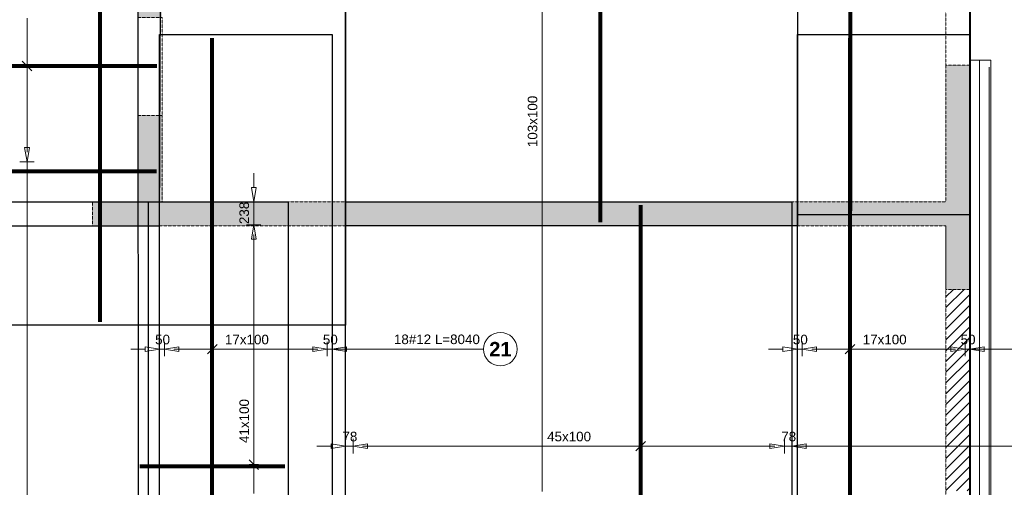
# Model space of a CAD drawing. Extents: x -1474 to 1750831, y -670488 to 75879.
# Tile 8 of 14: x 1723375 to 1733647, y -664211 to -659335. Entities that reach past the tile are written whole.
import ezdxf

# ---------------------------------------------------------------- set-up
doc = ezdxf.new("R2010")
doc.units = 0
doc.header["$LTSCALE"] = 10
doc.header["$MEASUREMENT"] = 0
doc.linetypes.add('HIDDEN', pattern=[0.375, 0.25, -0.125])
for name, color, linetype, lineweight in [('!! 1_ PROJ WARSTWY', 252, 'Continuous', 9), ('!! 1_ tynk zewn  - nowy', 21, 'Continuous', 20), ('P-Linia1', 3, 'Continuous', 40), ('P-Przerywana', 13, 'HIDDEN', 9), ('P-Przerywana nadproża', 150, 'HIDDEN', 18), ('P-Szraf - Ściana nośna', 55, 'Continuous', 5), ('P-Szraf - Ściana żelbetowa', 54, 'Continuous', 0)]:
    doc.layers.add(name, color=color, linetype=linetype, lineweight=lineweight)
doc.layers.add('AutoCAD_Structural_Detailing_rozkład powierzchniowy - pręty - dół', color=7, linetype='Continuous')
doc.layers.add('RCAD_opis rozkładu', color=7, linetype='Continuous')
doc.layers.add('RCAD_kontur płyty', color=163, linetype='Continuous', plot=False)
doc.styles.add('style1', font='arial.ttf')
doc.styles.add('style3', font='arialbd.ttf')

msp = doc.modelspace()

# ---------------------------------------------------------------- hatches: boundary and pattern name
at = {"layer": 'P-Szraf - Ściana nośna'}
h = msp.add_hatch(dxfattribs=at)
h.set_pattern_fill('ANSI31', color=256, scale=25)
h.set_pattern_definition([(45, (1358077.73, -412160.4), (-56.126601, 56.126601), [])])
h.paths.add_polyline_path([(1733038.48044, -664248.25514), (1733288.48044, -664248.25514), (1733288.48044, -662148.01522), (1733038.48044, -662148.01522)])
h.paths.add_polyline_path([(1718092.22214, -667598.49507), (1718092.22214, -667348.49507), (1716053.48044, -667348.49507), (1716053.48044, -667598.49507)])
h.paths.add_polyline_path([(1722907.18442, -667598.49507), (1722907.18442, -667348.49507), (1721042.22139, -667348.49507), (1721042.22139, -667598.49507)])
h.paths.add_polyline_path([(1730377.25758, -667348.49507), (1730127.25758, -667348.49507), (1730127.25758, -667598.49507), (1730377.25758, -667598.49507)])
h.paths.add_polyline_path([(1733038.48044, -667348.49507), (1733288.48044, -667348.49507), (1733288.48044, -665248.25514), (1733038.48044, -665248.25514)])
h.paths.add_polyline_path([(1733288.48044, -657028.49507), (1733038.48044, -657028.49507), (1733038.48044, -658358.62232), (1733288.48044, -658358.62232)])
h.paths.add_polyline_path([(1727003.48044, -667348.49507), (1727003.48044, -667598.49507), (1727927.25758, -667598.49507), (1727927.25758, -667348.49507)])
h.paths.add_polyline_path([(1726753.48044, -667598.49507), (1726753.48044, -667348.49507), (1724714.73949, -667348.49507), (1724714.73949, -667598.49507)])
h.paths.add_polyline_path([(1731180.91109, -667598.49507), (1731180.91109, -667348.49507), (1730377.25758, -667348.49507), (1730377.25758, -667598.49507)])
h.paths.add_polyline_path([(1731430.91109, -667348.49507), (1731430.91109, -667598.49507), (1733038.48044, -667598.49507), (1733038.48044, -667348.49507)])
h.paths.add_polyline_path([(1726774.72633, -653253.09679), (1726774.72633, -653253.29593), (1727024.72633, -653253.29593), (1727024.72633, -653503.09679), (1728988.46729, -653503.04999), (1728988.46729, -653253.29593), (1729238.46729, -653253.29593), (1729238.46729, -653503.04403), (1731202.20825, -653502.99722), (1731202.20825, -653253.19636), (1731452.20825, -653253.29593), (1731452.20825, -653503.09679), (1733038.48044, -653503.09679), (1733038.48044, -654328.49507), (1733288.48044, -654328.49507), (1733288.48044, -653253.09679)])
h.paths.add_polyline_path([(1724235.98538, -653253.09679), (1724235.98538, -653253.29593), (1725735.98538, -653253.29593), (1725735.98538, -653253.09679)])
at = {"layer": 'P-Szraf - Ściana żelbetowa'}
h = msp.add_hatch(dxfattribs=at)
h.set_pattern_fill('ANSI33', color=256, scale=20)
h.set_pattern_definition([(45, (1358077.73, -364099.79), (-89.80256, 89.80256), []), (45, (1358167.53, -364099.79), (-89.80256, 89.80256), [63.5, -31.75])])
h.paths.add_polyline_path([(1733038.48044, -661483.12079), (1733038.48044, -662148.01522), (1733288.48044, -662148.01522), (1733288.48044, -659808.62232), (1733038.48044, -659808.62232), (1733038.48044, -661233.12079), (1724860.98538, -661233.12079), (1724860.98538, -660333.12079), (1724610.98538, -660333.12079), (1724610.98538, -661233.12079), (1724135.98538, -661233.12079), (1724135.98538, -661483.12079)])
h.paths.add_polyline_path([(1721948.50349, -653268.49507), (1726774.72633, -653253.29593), (1726774.72633, -653503.29593), (1721948.50349, -653518.49507)])
h.paths.add_polyline_path([(1724860.98538, -654463.12079), (1724860.98538, -653503.49507), (1724610.98538, -653503.09679), (1724610.98538, -654463.12079)])
h.paths.add_polyline_path([(1724860.98538, -659313.12079), (1724860.98538, -654463.12079), (1724610.98538, -654463.12079), (1724610.98538, -659313.12079)])
h.paths.add_polyline_path([(1713443.48044, -661233.12079), (1720571.99107, -661233.12079), (1720571.99107, -661483.12079), (1713443.48044, -661483.12079)])
h.paths.add_polyline_path([(1721591.99027, -661233.12079), (1723115.98538, -661233.12079), (1723115.98538, -661483.12079), (1721591.99027, -661483.12079)])
h.paths.add_polyline_path([(1713193.48044, -667348.49507), (1713193.48044, -660213.12079), (1713443.48044, -660213.12079), (1713443.48044, -667348.49507)])
h.paths.add_polyline_path([(1707748.48044, -657016.15621), (1707498.48044, -657016.15621), (1707498.48044, -655016.15621), (1707748.48044, -655016.15621)])
h.paths.add_polyline_path([(1707748.48044, -656423.09679), (1713193.48044, -656423.09679), (1713193.48044, -657343.12079), (1713443.48044, -657343.12079), (1713443.48044, -656173.09679), (1707748.48044, -656173.09679)])
h.paths.add_polyline_path([(1713503.48044, -667598.49507), (1712130.96235, -667598.49507), (1712130.96235, -667348.49507), (1713503.48044, -667348.49507)])

# ---------------------------------------------------------------- linework, layer by layer
at = {"layer": '!! 1_ PROJ WARSTWY'}
msp.add_lwpolyline([(1733388.48044, -659758.62232), (1733388.48044, -667685.2799)], dxfattribs=at)
at = {"layer": '!! 1_ tynk zewn  - nowy'}
for points in [[(1733288.48044, -659808.62232), (1733288.48044, -659758.62232), (1733508.48044, -659758.62232)], [(1733508.48044, -659758.62232), (1733508.48044, -667806.3275)], [(1733488.48044, -659828.62232), (1733488.48044, -667786.29962)]]:
    msp.add_lwpolyline(points, dxfattribs=at)
at = {"layer": 'AutoCAD_Structural_Detailing_rozkład powierzchniowy - pręty - dół', "color": 0, "lineweight": 80}
for p, q in [((1724211.61491, -653289.29593), (1724211.61491, -662486.23302)), ((1729431.58629, -653239.09679), (1729431.58629, -661447.12079)), ((1732038.46334, -653293.57571), (1732038.46334, -661328.95586)), ((1725384.69273, -667562.49507), (1725384.69273, -659527.11491)), ((1732038.46334, -667562.49507), (1732038.46334, -659527.11491)), ((1724805.4333, -659818.10879), (1713223.79811, -659818.10879)), ((1724800.96861, -660918.10879), (1713229.48044, -660918.10879)), ((1729852.81871, -661269.12079), (1729852.81871, -667562.49507)), ((1724629.48044, -663992.30086), (1726141.01708, -663992.30086))]:
    msp.add_line(p, q, dxfattribs=at)
at = {"layer": 'P-Linia1'}
msp.add_lwpolyline([(1707498.51683, -653253.09679), (1733288.48044, -653253.09679), (1733288.48044, -667598.49507), (1707498.51683, -667598.49507)], close=True, dxfattribs=at)
at = {"layer": 'P-Przerywana'}
for points in [[(1733038.48044, -661483.12079), (1733038.48044, -662148.01522), (1733288.48044, -662148.01522), (1733288.48044, -659808.62232), (1733038.48044, -659808.62232), (1733038.48044, -661233.12079), (1724860.98538, -661233.12079), (1724860.98538, -660333.12079), (1724610.98538, -660333.12079), (1724610.98538, -661233.12079), (1724135.98538, -661233.12079), (1724135.98538, -661483.12079), (1733038.48044, -661483.12079)], [(1733038.48044, -659808.62232), (1733038.48044, -661233.12079)], [(1733038.48044, -662148.01522), (1733038.48044, -661483.12079)]]:
    msp.add_lwpolyline(points, dxfattribs=at)
msp.add_lwpolyline([(1733288.48044, -662148.01522), (1733288.48044, -667598.49507), (1733038.48044, -667598.49507), (1733038.48044, -662148.01522), (1733288.48044, -662148.01522)], close=True, dxfattribs=at)
at = {"layer": 'P-Przerywana nadproża'}
for points in [[(1733038.48044, -658608.62232), (1733288.48044, -658608.62232), (1733288.48044, -659808.62232), (1733038.48044, -659808.62232)], [(1724610.98538, -659313.12079), (1724860.98538, -659313.12079), (1724860.98538, -660333.12079), (1724610.98538, -660333.12079)], [(1723115.98538, -661483.12079), (1724135.98619, -661483.12079), (1724135.98619, -661233.12079), (1723115.98538, -661233.12079)]]:
    msp.add_lwpolyline(points, close=True, dxfattribs=at)
at = {"layer": 'RCAD_kontur płyty', "color": 0}
for p, q in [((1726774.72633, -661483.12079), (1726774.72633, -653203.09679)), ((1731488.44624, -653203.09679), (1731488.44624, -661483.12079)), ((1726774.72633, -653253.29593), (1726774.72633, -662522.23302)), ((1731488.44624, -653257.57571), (1731488.44624, -661364.95586)), ((1733288.48044, -661364.95586), (1733288.48044, -653257.57571)), ((1724616.22298, -665812.54605), (1724610.98538, -655000.9819)), ((1724834.67563, -661483.12079), (1724860.98538, -655000.9819)), ((1733288.48044, -655000.9819), (1733288.48044, -665812.54605)), ((1724834.67563, -667598.49507), (1724834.67563, -659491.11491)), ((1724834.67563, -659491.11491), (1726634.70983, -659491.11491)), ((1726634.70983, -659491.11491), (1726634.70983, -667598.49507)), ((1731488.44624, -667598.49507), (1731488.44624, -659491.11491)), ((1731488.44624, -659491.11491), (1733288.48044, -659491.11491)), ((1733288.48044, -659491.11491), (1733288.48044, -667598.49507)), ((1713193.48044, -661236.05568), (1726177.01708, -661236.05568)), ((1718009.14728, -661233.12079), (1724714.73949, -661233.12079)), ((1724714.73949, -661233.12079), (1724714.73949, -667598.49507)), ((1726177.01708, -661236.05568), (1726177.01708, -665812.54605)), ((1726774.72633, -661233.12079), (1731430.91109, -661233.12079)), ((1726774.72633, -667598.49507), (1726774.72633, -661233.12079)), ((1731430.91109, -661233.12079), (1731430.91109, -667598.49507)), ((1731488.44624, -661364.95586), (1733288.48044, -661364.95586)), ((1713193.48044, -661483.12079), (1724834.67563, -661483.12079)), ((1731488.44624, -661483.12079), (1726774.72633, -661483.12079)), ((1726774.72633, -662522.23302), (1721948.50349, -662522.23302))]:
    msp.add_line(p, q, dxfattribs=at)
at = {"layer": 'RCAD_opis rozkładu', "color": 8, "lineweight": 0}
for p, q in [((1728825.3385, -659356.82412), (1728825.29006, -659256.82413)), ((1723451.93432, -659418.10879), (1723451.93432, -659318.10879)), ((1728825.38695, -659456.82411), (1728825.3385, -659356.82412)), ((1723451.93432, -659518.10879), (1723451.93432, -659418.10879)), ((1728825.43539, -659556.82409), (1728825.38695, -659456.82411)), ((1723451.93432, -659568.10879), (1723451.93432, -659518.10879)), ((1723451.93432, -659568.10879), (1723451.93432, -659618.10879)), ((1728825.48383, -659656.82408), (1728825.43539, -659556.82409)), ((1723451.93432, -659618.10879), (1723451.93432, -659718.10879)), ((1728825.53228, -659756.82407), (1728825.48383, -659656.82408)), ((1723401.93432, -659768.10879), (1723501.93432, -659868.10879)), ((1723451.93432, -659718.10879), (1723451.93432, -659818.10879)), ((1728825.58072, -659856.82406), (1728825.53228, -659756.82407)), ((1723401.93432, -659818.10879), (1723501.93432, -659818.10879)), ((1723451.93432, -659818.10879), (1723451.93432, -659918.10879)), ((1728825.62917, -659956.82405), (1728825.58072, -659856.82406)), ((1723451.93432, -659918.10879), (1723451.93432, -660018.10879)), ((1728825.67761, -660056.82404), (1728825.62917, -659956.82405)), ((1723451.93432, -660018.10879), (1723451.93432, -660118.10879)), ((1728825.72606, -660156.82402), (1728825.67761, -660056.82404)), ((1723451.93432, -660118.10879), (1723451.93432, -660218.10879)), ((1728825.7745, -660256.82401), (1728825.72606, -660156.82402)), ((1723451.93432, -660218.10879), (1723451.93432, -660318.10879)), ((1728825.82294, -660356.824), (1728825.7745, -660256.82401)), ((1723451.93432, -660318.10879), (1723451.93432, -660418.10879)), ((1728825.84717, -660406.82399), (1728825.82294, -660356.824)), ((1723451.93432, -660418.10879), (1723451.93432, -660518.10879)), ((1728825.84717, -660406.82399), (1728825.87139, -660456.82399)), ((1728825.87139, -660456.82399), (1728825.91983, -660556.82398)), ((1723451.93432, -660518.10879), (1723451.93432, -660618.10879)), ((1728825.91983, -660556.82398), (1728825.96828, -660656.82396)), ((1723451.93432, -660818.10879), (1723426.93432, -660668.10879)), ((1723476.93432, -660668.10879), (1723426.93432, -660668.10879)), ((1723451.93432, -660618.10879), (1723451.93432, -660718.10879)), ((1723476.93432, -660668.10879), (1723451.93432, -660818.10879)), ((1723451.93432, -660718.10879), (1723451.93432, -660668.10879)), ((1728825.96828, -660656.82396), (1728826.01672, -660756.82395)), ((1728826.01672, -660756.82395), (1728826.06517, -660856.82394)), ((1723376.93432, -660818.10879), (1723526.93432, -660818.10879)), ((1723451.93432, -669330.89515), (1723451.93432, -660818.10879)), ((1728826.06517, -660856.82394), (1728826.11361, -660956.82393)), ((1725817.58604, -660936.05568), (1725817.58604, -661086.05568)), ((1728826.11361, -660956.82393), (1728826.16206, -661056.82392)), ((1725817.58604, -661236.05568), (1725792.58604, -661086.05568)), ((1725842.58604, -661086.05568), (1725792.58604, -661086.05568)), ((1725842.58604, -661086.05568), (1725817.58604, -661236.05568)), ((1728826.16206, -661056.82392), (1728826.2105, -661156.82391)), ((1728826.2105, -661156.82391), (1728826.25894, -661256.82389)), ((1725742.58604, -661236.05568), (1725892.58604, -661236.05568)), ((1725817.58604, -661474.30086), (1725817.58604, -661236.05568)), ((1728826.25894, -661256.82389), (1728826.30739, -661356.82388)), ((1728826.30739, -661356.82388), (1728826.35583, -661456.82387)), ((1725742.58604, -661474.30086), (1725892.58604, -661474.30086)), ((1725792.58604, -661624.30086), (1725817.58604, -661474.30086)), ((1725817.58604, -661474.30086), (1725842.58604, -661624.30086)), ((1728826.35583, -661456.82387), (1728826.40428, -661556.82386)), ((1725792.58604, -661624.30086), (1725842.58604, -661624.30086)), ((1725817.58604, -661574.30086), (1725817.58604, -661624.30086)), ((1725817.58604, -661674.30086), (1725817.58604, -661574.30086)), ((1728826.40428, -661556.82386), (1728826.45272, -661656.82385)), ((1725817.58604, -661774.30086), (1725817.58604, -661674.30086)), ((1728826.45272, -661656.82385), (1728826.50117, -661756.82384)), ((1725817.58604, -661874.30086), (1725817.58604, -661774.30086)), ((1728826.50117, -661756.82384), (1728826.54961, -661856.82382)), ((1725817.58604, -661974.30086), (1725817.58604, -661874.30086)), ((1728826.54961, -661856.82382), (1728826.59805, -661956.82381)), ((1725817.58604, -662074.30086), (1725817.58604, -661974.30086)), ((1728826.59805, -661956.82381), (1728826.6465, -662056.8238)), ((1725817.58604, -662174.30086), (1725817.58604, -662074.30086)), ((1728826.6465, -662056.8238), (1728826.69494, -662156.82379)), ((1725817.58604, -662274.30086), (1725817.58604, -662174.30086)), ((1728826.69494, -662156.82379), (1728826.74339, -662256.82378)), ((1725817.58604, -662374.30086), (1725817.58604, -662274.30086)), ((1728826.74339, -662256.82378), (1728826.79183, -662356.82377)), ((1725817.58604, -662474.30086), (1725817.58604, -662374.30086)), ((1728826.79183, -662356.82377), (1728826.84028, -662456.82375)), ((1728826.84028, -662456.82375), (1728826.88872, -662556.82374)), ((1725817.58604, -662574.30086), (1725817.58604, -662474.30086)), ((1728826.88872, -662556.82374), (1728826.93717, -662656.82373)), ((1725817.58604, -662674.30086), (1725817.58604, -662574.30086)), ((1728826.93717, -662656.82373), (1728826.98561, -662756.82372)), ((1724684.67563, -662745.50673), (1724834.67563, -662770.50673)), ((1724684.67563, -662745.50673), (1724684.67563, -662795.50673)), ((1724834.67563, -662695.50673), (1724834.67563, -662845.50673)), ((1724884.69273, -662845.50673), (1724884.69273, -662695.50673)), ((1724884.69273, -662770.50673), (1725034.69273, -662745.50673)), ((1725034.69273, -662795.50673), (1725034.69273, -662745.50673)), ((1725434.69273, -662720.50673), (1725334.69273, -662820.50673)), ((1725384.69273, -662820.50673), (1725384.69273, -662720.50673)), ((1725817.58604, -662774.30086), (1725817.58604, -662674.30086)), ((1726434.69273, -662745.50673), (1726584.69273, -662770.50673)), ((1726434.69273, -662745.50673), (1726434.69273, -662795.50673)), ((1726584.69273, -662845.50673), (1726584.69273, -662695.50673)), ((1726634.70983, -662695.50673), (1726634.70983, -662845.50673)), ((1726634.70983, -662770.50673), (1726784.70983, -662745.50673)), ((1726784.70983, -662795.50673), (1726784.70983, -662745.50673)), ((1728826.98561, -662756.82372), (1728827.03405, -662856.82371)), ((1731338.44624, -662745.50673), (1731488.44624, -662770.50673)), ((1731338.44624, -662745.50673), (1731338.44624, -662795.50673)), ((1731488.44624, -662695.50673), (1731488.44624, -662845.50673)), ((1731538.46334, -662845.50673), (1731538.46334, -662695.50673)), ((1731538.46334, -662770.50673), (1731688.46334, -662745.50673)), ((1731688.46334, -662795.50673), (1731688.46334, -662745.50673)), ((1732088.46334, -662720.50673), (1731988.46334, -662820.50673)), ((1732038.46334, -662820.50673), (1732038.46334, -662720.50673)), ((1733088.46334, -662745.50673), (1733238.46334, -662770.50673)), ((1733088.46334, -662745.50673), (1733088.46334, -662795.50673)), ((1733238.46334, -662845.50673), (1733238.46334, -662695.50673)), ((1733288.48044, -662695.50673), (1733288.48044, -662845.50673)), ((1733288.48044, -662770.50673), (1733438.48044, -662745.50673)), ((1733438.48044, -662795.50673), (1733438.48044, -662745.50673)), ((1724534.67563, -662770.50673), (1724684.67563, -662770.50673)), ((1724834.67563, -662770.50673), (1724684.67563, -662795.50673)), ((1724884.69273, -662770.50673), (1724834.67563, -662770.50673)), ((1725034.69273, -662795.50673), (1724884.69273, -662770.50673)), ((1725084.69273, -662770.50673), (1724984.69273, -662770.50673)), ((1724984.69273, -662770.50673), (1725034.69273, -662770.50673)), ((1725184.69273, -662770.50673), (1725084.69273, -662770.50673)), ((1725284.69273, -662770.50673), (1725184.69273, -662770.50673)), ((1725384.69273, -662770.50673), (1725284.69273, -662770.50673)), ((1725484.69273, -662770.50673), (1725384.69273, -662770.50673)), ((1725584.69273, -662770.50673), (1725484.69273, -662770.50673)), ((1725684.69273, -662770.50673), (1725584.69273, -662770.50673)), ((1725734.69273, -662770.50673), (1725684.69273, -662770.50673)), ((1725734.69273, -662770.50673), (1725784.69273, -662770.50673)), ((1725784.69273, -662770.50673), (1725884.69273, -662770.50673)), ((1725817.58604, -662874.30086), (1725817.58604, -662774.30086)), ((1725884.69273, -662770.50673), (1725984.69273, -662770.50673)), ((1725984.69273, -662770.50673), (1726084.69273, -662770.50673)), ((1726084.69273, -662770.50673), (1726184.69273, -662770.50673)), ((1726184.69273, -662770.50673), (1726284.69273, -662770.50673)), ((1726284.69273, -662770.50673), (1726384.69273, -662770.50673)), ((1726384.69273, -662770.50673), (1726484.69273, -662770.50673)), ((1726584.69273, -662770.50673), (1726434.69273, -662795.50673)), ((1726484.69273, -662770.50673), (1726434.69273, -662770.50673)), ((1726584.69273, -662770.50673), (1726634.70983, -662770.50673)), ((1727949.65641, -662770.50673), (1726634.70983, -662770.50673)), ((1726784.70983, -662795.50673), (1726634.70983, -662770.50673)), ((1726934.70983, -662770.50673), (1726784.70983, -662770.50673)), ((1727949.65641, -662770.50673), (1728215.58691, -662770.50673)), ((1728827.03405, -662856.82371), (1728827.0825, -662956.82369)), ((1731188.44624, -662770.50673), (1731338.44624, -662770.50673)), ((1731488.44624, -662770.50673), (1731338.44624, -662795.50673)), ((1731538.46334, -662770.50673), (1731488.44624, -662770.50673)), ((1731688.46334, -662795.50673), (1731538.46334, -662770.50673)), ((1731738.46334, -662770.50673), (1731638.46334, -662770.50673)), ((1731638.46334, -662770.50673), (1731688.46334, -662770.50673)), ((1731838.46334, -662770.50673), (1731738.46334, -662770.50673)), ((1731938.46334, -662770.50673), (1731838.46334, -662770.50673)), ((1732038.46334, -662770.50673), (1731938.46334, -662770.50673)), ((1732138.46334, -662770.50673), (1732038.46334, -662770.50673)), ((1732238.46334, -662770.50673), (1732138.46334, -662770.50673)), ((1732338.46334, -662770.50673), (1732238.46334, -662770.50673)), ((1732388.46334, -662770.50673), (1732338.46334, -662770.50673)), ((1732388.46334, -662770.50673), (1732438.46334, -662770.50673)), ((1732438.46334, -662770.50673), (1732538.46334, -662770.50673)), ((1732538.46334, -662770.50673), (1732638.46334, -662770.50673)), ((1732638.46334, -662770.50673), (1732738.46334, -662770.50673)), ((1732738.46334, -662770.50673), (1732838.46334, -662770.50673)), ((1732838.46334, -662770.50673), (1732938.46334, -662770.50673)), ((1732938.46334, -662770.50673), (1733038.46334, -662770.50673)), ((1733038.46334, -662770.50673), (1733138.46334, -662770.50673)), ((1733238.46334, -662770.50673), (1733088.46334, -662795.50673)), ((1733138.46334, -662770.50673), (1733088.46334, -662770.50673)), ((1733238.46334, -662770.50673), (1733288.48044, -662770.50673)), ((1734603.42702, -662770.50673), (1733288.48044, -662770.50673)), ((1733438.48044, -662795.50673), (1733288.48044, -662770.50673)), ((1733588.48044, -662770.50673), (1733438.48044, -662770.50673)), ((1725817.58604, -662974.30086), (1725817.58604, -662874.30086)), ((1728827.0825, -662956.82369), (1728827.13094, -663056.82368)), ((1725817.58604, -663074.30086), (1725817.58604, -662974.30086)), ((1725817.58604, -663174.30086), (1725817.58604, -663074.30086)), ((1728827.13094, -663056.82368), (1728827.17939, -663156.82367)), ((1725817.58604, -663274.30086), (1725817.58604, -663174.30086)), ((1728827.17939, -663156.82367), (1728827.22783, -663256.82366)), ((1725817.58604, -663374.30086), (1725817.58604, -663274.30086)), ((1728827.22783, -663256.82366), (1728827.27628, -663356.82365)), ((1725817.58604, -663474.30086), (1725817.58604, -663374.30086)), ((1728827.27628, -663356.82365), (1728827.32472, -663456.82364)), ((1725817.58604, -663524.30086), (1725817.58604, -663474.30086)), ((1728827.32472, -663456.82364), (1728827.37316, -663556.82362)), ((1725817.58604, -663524.30086), (1725817.58604, -663574.30086)), ((1725817.58604, -663574.30086), (1725817.58604, -663674.30086)), ((1728827.37316, -663556.82362), (1728827.42161, -663656.82361)), ((1725817.58604, -663674.30086), (1725817.58604, -663774.30086)), ((1728827.42161, -663656.82361), (1728827.47005, -663756.8236)), ((1725817.58604, -663774.30086), (1725817.58604, -663874.30086)), ((1726474.72633, -663782.24276), (1726624.72633, -663782.24276)), ((1726624.72633, -663757.24276), (1726774.72633, -663782.24276)), ((1726624.72633, -663757.24276), (1726624.72633, -663807.24276)), ((1726774.72633, -663782.24276), (1726624.72633, -663807.24276)), ((1726774.72633, -663707.24276), (1726774.72633, -663857.24276)), ((1726852.81871, -663782.24276), (1726774.72633, -663782.24276)), ((1726852.81871, -663857.24276), (1726852.81871, -663707.24276)), ((1726852.81871, -663782.24276), (1727002.81871, -663757.24276)), ((1727002.81871, -663807.24276), (1726852.81871, -663782.24276)), ((1727052.81871, -663782.24276), (1726952.81871, -663782.24276)), ((1726952.81871, -663782.24276), (1727002.81871, -663782.24276)), ((1727002.81871, -663807.24276), (1727002.81871, -663757.24276)), ((1727152.81871, -663782.24276), (1727052.81871, -663782.24276)), ((1727252.81871, -663782.24276), (1727152.81871, -663782.24276)), ((1727352.81871, -663782.24276), (1727252.81871, -663782.24276)), ((1727452.81871, -663782.24276), (1727352.81871, -663782.24276)), ((1727552.81871, -663782.24276), (1727452.81871, -663782.24276)), ((1727652.81871, -663782.24276), (1727552.81871, -663782.24276)), ((1727752.81871, -663782.24276), (1727652.81871, -663782.24276)), ((1727852.81871, -663782.24276), (1727752.81871, -663782.24276)), ((1727952.81871, -663782.24276), (1727852.81871, -663782.24276)), ((1728052.81871, -663782.24276), (1727952.81871, -663782.24276)), ((1728152.81871, -663782.24276), (1728052.81871, -663782.24276)), ((1728252.81871, -663782.24276), (1728152.81871, -663782.24276)), ((1728352.81871, -663782.24276), (1728252.81871, -663782.24276)), ((1728452.81871, -663782.24276), (1728352.81871, -663782.24276)), ((1728552.81871, -663782.24276), (1728452.81871, -663782.24276)), ((1728652.81871, -663782.24276), (1728552.81871, -663782.24276)), ((1728752.81871, -663782.24276), (1728652.81871, -663782.24276)), ((1728852.81871, -663782.24276), (1728752.81871, -663782.24276)), ((1728827.47005, -663756.8236), (1728827.5185, -663856.82359)), ((1728952.81871, -663782.24276), (1728852.81871, -663782.24276)), ((1729052.81871, -663782.24276), (1728952.81871, -663782.24276)), ((1729102.81871, -663782.24276), (1729052.81871, -663782.24276)), ((1729102.81871, -663782.24276), (1729152.81871, -663782.24276)), ((1729152.81871, -663782.24276), (1729252.81871, -663782.24276)), ((1729252.81871, -663782.24276), (1729352.81871, -663782.24276)), ((1729352.81871, -663782.24276), (1729452.81871, -663782.24276)), ((1729452.81871, -663782.24276), (1729552.81871, -663782.24276)), ((1729552.81871, -663782.24276), (1729652.81871, -663782.24276)), ((1729652.81871, -663782.24276), (1729752.81871, -663782.24276)), ((1729752.81871, -663782.24276), (1729852.81871, -663782.24276)), ((1729802.81871, -663832.24276), (1729902.81871, -663732.24276)), ((1729852.81871, -663832.24276), (1729852.81871, -663732.24276)), ((1729852.81871, -663782.24276), (1729952.81871, -663782.24276)), ((1729952.81871, -663782.24276), (1730052.81871, -663782.24276)), ((1730052.81871, -663782.24276), (1730152.81871, -663782.24276)), ((1730152.81871, -663782.24276), (1730252.81871, -663782.24276)), ((1730252.81871, -663782.24276), (1730352.81871, -663782.24276)), ((1730352.81871, -663782.24276), (1730452.81871, -663782.24276)), ((1730452.81871, -663782.24276), (1730552.81871, -663782.24276)), ((1730552.81871, -663782.24276), (1730652.81871, -663782.24276)), ((1730652.81871, -663782.24276), (1730752.81871, -663782.24276)), ((1730752.81871, -663782.24276), (1730852.81871, -663782.24276)), ((1730852.81871, -663782.24276), (1730952.81871, -663782.24276)), ((1730952.81871, -663782.24276), (1731052.81871, -663782.24276)), ((1731052.81871, -663782.24276), (1731152.81871, -663782.24276)), ((1731152.81871, -663782.24276), (1731252.81871, -663782.24276)), ((1731202.81871, -663757.24276), (1731352.81871, -663782.24276)), ((1731202.81871, -663757.24276), (1731202.81871, -663807.24276)), ((1731352.81871, -663782.24276), (1731202.81871, -663807.24276)), ((1731252.81871, -663782.24276), (1731202.81871, -663782.24276)), ((1731352.81871, -663857.24276), (1731352.81871, -663707.24276)), ((1731352.81871, -663782.24276), (1731430.91109, -663782.24276)), ((1731430.91109, -663707.24276), (1731430.91109, -663857.24276)), ((1731430.91109, -663782.24276), (1731580.91109, -663757.24276)), ((1735258.78498, -663782.24276), (1731430.91109, -663782.24276)), ((1731580.91109, -663807.24276), (1731430.91109, -663782.24276)), ((1731580.91109, -663807.24276), (1731580.91109, -663757.24276)), ((1731730.91109, -663782.24276), (1731580.91109, -663782.24276)), ((1725817.58604, -663874.30086), (1725817.58604, -663974.30086)), ((1728827.5185, -663856.82359), (1728827.56694, -663956.82358)), ((1725767.58604, -663924.30086), (1725867.58604, -664024.30086)), ((1725767.58604, -663974.30086), (1725867.58604, -663974.30086)), ((1725817.58604, -663974.30086), (1725817.58604, -664074.30086)), ((1728827.56694, -663956.82358), (1728827.61539, -664056.82357)), ((1725817.58604, -664074.30086), (1725817.58604, -664174.30086)), ((1728827.61539, -664056.82357), (1728827.66383, -664156.82355)), ((1725817.58604, -664174.30086), (1725817.58604, -664274.30086)), ((1728827.66383, -664156.82355), (1728827.71228, -664256.82354))]:
    msp.add_line(p, q, dxfattribs=at)
msp.add_circle((1728390.58691, -662770.50673), 175, dxfattribs=at)

# ---------------------------------------------------------------- texts
at = {"layer": 'RCAD_opis rozkładu', "color": 2, "char_height": 100, "attachment_point": 7, "style": 'style1'}
for s, insert, rotation in [('103x100', (1728777.06311, -660663.90768), 90.027756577), ('238', (1725768.67744, -661466.60392), 90), ('41x100', (1725768.64333, -663749.23265), 90)]:
    msp.add_mtext(s, dxfattribs=dict(at, insert=insert, rotation=rotation))
at = {"layer": 'RCAD_opis rozkładu', "color": 2, "char_height": 100, "style": 'style1'}
for s, insert, attachment_point in [('50', (1724788.23125, -662721.56403), 7), ('17x100', (1725516.47991, -662721.56403), 7), ('50', (1726538.24835, -662721.56403), 7), ('18#12 L=8040', (1727727.86521, -662668.80141), 5), ('50', (1731442.00186, -662721.56403), 7), ('17x100', (1732170.25052, -662721.56403), 7), ('50', (1733192.01896, -662721.56403), 7), ('78', (1726742.45601, -663733.30006), 7), ('45x100', (1728877.88692, -663733.30006), 7), ('78', (1731320.54839, -663733.30006), 7)]:
    msp.add_mtext(s, dxfattribs=dict(at, insert=insert, attachment_point=attachment_point))
at = {"layer": 'RCAD_opis rozkładu', "color": 1, "insert": (1728390.58691, -662770.50673), "char_height": 150, "attachment_point": 5, "style": 'style3'}
msp.add_mtext('21', dxfattribs=at)

doc.saveas('drawing.dxf')
